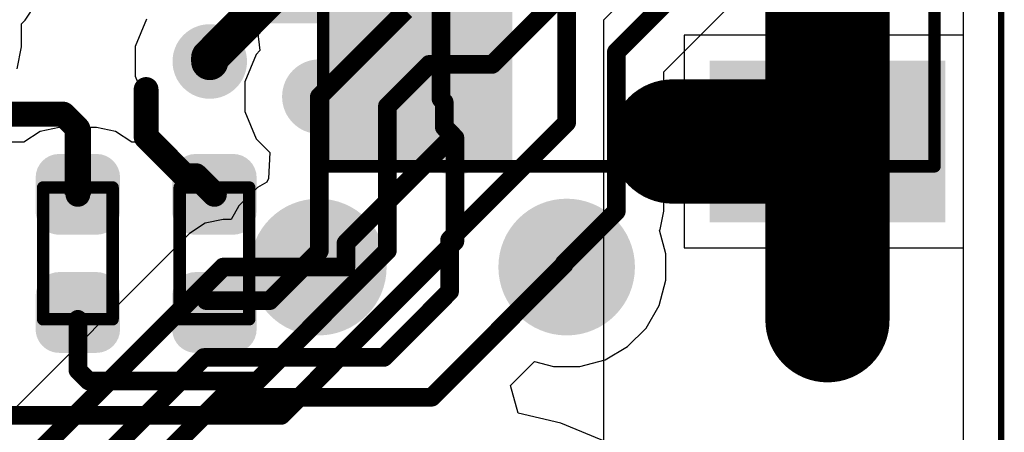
# Model space of a CAD drawing. Header units: inches. Extents: x 0 to 41, y 0 to 25.4.
# Tile 12 of 18: x 33.1 to 41, y 7.5 to 10.9. Entities that reach past the tile are written whole.
import ezdxf

# ---------------------------------------------------------------- set-up
doc = ezdxf.new("R2010")
doc.units = ezdxf.units.IN
for name, color, linetype in [('Board', 56, 'Continuous'), ('BOTTOM', 5, 'Continuous'), ('Bottom Solder', 6, 'Continuous'), ('TOP', 1, 'Continuous'), ('Top Assembly', 56, 'Continuous'), ('Top Solder', 216, 'Continuous'), ('Via Holes', 16, 'Continuous')]:
    doc.layers.add(name, color=color, linetype=linetype)

# ---------------------------------------------------------------- blocks, each defined once
blk = doc.blocks.new('RES_0402_3381')
at = {"layer": 'TOP'}
h = blk.add_hatch(color=1, dxfattribs=at)
edge = h.paths.add_edge_path()
edge.add_arc((-0.3403, -0.1498), 0.1402, 270, 360)
edge.add_line((-0.2, -0.1498), (-0.2, 0.1498))
edge.add_arc((-0.3403, 0.1498), 0.1402, 0, 90)
edge.add_line((-0.3403, 0.29), (-0.6098, 0.29))
edge.add_arc((-0.6098, 0.1498), 0.1402, 90, 180)
edge.add_line((-0.75, 0.1498), (-0.75, -0.1498))
edge.add_arc((-0.6098, -0.1498), 0.1402, 180, 270)
edge.add_line((-0.6098, -0.29), (-0.3403, -0.29))
h = blk.add_hatch(color=1, dxfattribs=at)
edge = h.paths.add_edge_path()
edge.add_arc((0.3403, 0.1498), 0.1402, 90, 180)
edge.add_line((0.2, 0.1498), (0.2, -0.1498))
edge.add_arc((0.3403, -0.1498), 0.1402, 180, 270)
edge.add_line((0.3403, -0.29), (0.6098, -0.29))
edge.add_arc((0.6098, -0.1498), 0.1402, 270, 360)
edge.add_line((0.75, -0.1498), (0.75, 0.1498))
edge.add_arc((0.6098, 0.1498), 0.1402, 0, 90)
edge.add_line((0.6098, 0.29), (0.3403, 0.29))
at = {"layer": 'Top Solder'}
h = blk.add_hatch(color=216, dxfattribs=at)
edge = h.paths.add_edge_path()
edge.add_arc((-0.3403, -0.1498), 0.1902, 270, 360)
edge.add_line((-0.15, -0.1498), (-0.15, 0.1498))
edge.add_arc((-0.3403, 0.1498), 0.1902, 0, 90)
edge.add_line((-0.3403, 0.34), (-0.6098, 0.34))
edge.add_arc((-0.6098, 0.1498), 0.1902, 90, 180)
edge.add_line((-0.8, 0.1498), (-0.8, -0.1498))
edge.add_arc((-0.6098, -0.1498), 0.1902, 180, 270)
edge.add_line((-0.6098, -0.34), (-0.3403, -0.34))
h = blk.add_hatch(color=216, dxfattribs=at)
edge = h.paths.add_edge_path()
edge.add_arc((0.3403, 0.1498), 0.1902, 90, 180)
edge.add_line((0.15, 0.1498), (0.15, -0.1498))
edge.add_arc((0.3403, -0.1498), 0.1902, 180, 270)
edge.add_line((0.3403, -0.34), (0.6098, -0.34))
edge.add_arc((0.6098, -0.1498), 0.1902, 270, 360)
edge.add_line((0.8, -0.1498), (0.8, 0.1498))
edge.add_arc((0.6098, 0.1498), 0.1902, 0, 90)
edge.add_line((0.6098, 0.34), (0.3403, 0.34))
at = {"layer": 'Top Assembly', "const_width": 0.1}
for points in [[(-0.53, -0.28), (-0.53, 0.28)], [(-0.53, 0.28), (0.53, 0.28)], [(0.53, -0.28), (0.53, 0.28)], [(0.53, -0.28), (-0.53, -0.28)]]:
    blk.add_lwpolyline(points, dxfattribs=at)
at = {"layer": 'Top Assembly', "const_width": 0.05}
for points in [[(-0.555, 0.28, 1), (-0.505, 0.28, 1)], [(-0.555, 0.28, 1), (-0.505, 0.28, 1)], [(0.505, 0.28, 1), (0.555, 0.28, 1)], [(0.505, 0.28, 1), (0.555, 0.28, 1)], [(-0.555, -0.28, 1), (-0.505, -0.28, 1)], [(-0.555, -0.28, 1), (-0.505, -0.28, 1)], [(0.505, -0.28, 1), (0.555, -0.28, 1)], [(0.505, -0.28, 1), (0.555, -0.28, 1)]]:
    blk.add_lwpolyline(points, format="xyb", close=True, dxfattribs=at)
blk = doc.blocks.new('RES_0402_3384')
at = {"layer": 'TOP'}
h = blk.add_hatch(color=1, dxfattribs=at)
edge = h.paths.add_edge_path()
edge.add_arc((-0.3403, -0.1498), 0.1402, 270, 360)
edge.add_line((-0.2, -0.1498), (-0.2, 0.1498))
edge.add_arc((-0.3403, 0.1498), 0.1402, 0, 90)
edge.add_line((-0.3403, 0.29), (-0.6098, 0.29))
edge.add_arc((-0.6098, 0.1498), 0.1402, 90, 180)
edge.add_line((-0.75, 0.1498), (-0.75, -0.1498))
edge.add_arc((-0.6098, -0.1498), 0.1402, 180, 270)
edge.add_line((-0.6098, -0.29), (-0.3403, -0.29))
h = blk.add_hatch(color=1, dxfattribs=at)
edge = h.paths.add_edge_path()
edge.add_arc((0.3403, 0.1498), 0.1402, 90, 180)
edge.add_line((0.2, 0.1498), (0.2, -0.1498))
edge.add_arc((0.3403, -0.1498), 0.1402, 180, 270)
edge.add_line((0.3403, -0.29), (0.6098, -0.29))
edge.add_arc((0.6098, -0.1498), 0.1402, 270, 360)
edge.add_line((0.75, -0.1498), (0.75, 0.1498))
edge.add_arc((0.6098, 0.1498), 0.1402, 0, 90)
edge.add_line((0.6098, 0.29), (0.3403, 0.29))
at = {"layer": 'Top Solder'}
h = blk.add_hatch(color=216, dxfattribs=at)
edge = h.paths.add_edge_path()
edge.add_arc((-0.3403, -0.1498), 0.1902, 270, 360)
edge.add_line((-0.15, -0.1498), (-0.15, 0.1498))
edge.add_arc((-0.3403, 0.1498), 0.1902, 0, 90)
edge.add_line((-0.3403, 0.34), (-0.6098, 0.34))
edge.add_arc((-0.6098, 0.1498), 0.1902, 90, 180)
edge.add_line((-0.8, 0.1498), (-0.8, -0.1498))
edge.add_arc((-0.6098, -0.1498), 0.1902, 180, 270)
edge.add_line((-0.6098, -0.34), (-0.3403, -0.34))
h = blk.add_hatch(color=216, dxfattribs=at)
edge = h.paths.add_edge_path()
edge.add_arc((0.3403, 0.1498), 0.1902, 90, 180)
edge.add_line((0.15, 0.1498), (0.15, -0.1498))
edge.add_arc((0.3403, -0.1498), 0.1902, 180, 270)
edge.add_line((0.3403, -0.34), (0.6098, -0.34))
edge.add_arc((0.6098, -0.1498), 0.1902, 270, 360)
edge.add_line((0.8, -0.1498), (0.8, 0.1498))
edge.add_arc((0.6098, 0.1498), 0.1902, 0, 90)
edge.add_line((0.6098, 0.34), (0.3403, 0.34))
at = {"layer": 'Top Assembly', "const_width": 0.1}
for points in [[(-0.53, -0.28), (-0.53, 0.28)], [(-0.53, 0.28), (0.53, 0.28)], [(0.53, -0.28), (0.53, 0.28)], [(0.53, -0.28), (-0.53, -0.28)]]:
    blk.add_lwpolyline(points, dxfattribs=at)
at = {"layer": 'Top Assembly', "const_width": 0.05}
for points in [[(-0.555, 0.28, 1), (-0.505, 0.28, 1)], [(-0.555, 0.28, 1), (-0.505, 0.28, 1)], [(0.505, 0.28, 1), (0.555, 0.28, 1)], [(0.505, 0.28, 1), (0.555, 0.28, 1)], [(-0.555, -0.28, 1), (-0.505, -0.28, 1)], [(-0.555, -0.28, 1), (-0.505, -0.28, 1)], [(0.505, -0.28, 1), (0.555, -0.28, 1)], [(0.505, -0.28, 1), (0.555, -0.28, 1)]]:
    blk.add_lwpolyline(points, format="xyb", close=True, dxfattribs=at)
blk = doc.blocks.new('SM04B_SRSS_TB_LF__SN__F_________1_3389')
at = {"layer": 'TOP'}
for points in [[(-3.4, 2.8375), (-2.2, 2.8375), (-2.2, 1.0375), (-3.4, 1.0375)], [(2.2, 2.8375), (3.4, 2.8375), (3.4, 1.0375), (2.2, 1.0375)], [(-1.8, -1.1625), (-1.2, -1.1625), (-1.2, -2.7125), (-1.8, -2.7125)], [(-0.8, -1.1625), (-0.2, -1.1625), (-0.2, -2.7125), (-0.8, -2.7125)], [(0.2, -1.1625), (0.8, -1.1625), (0.8, -2.7125), (0.2, -2.7125)], [(1.2, -1.1625), (1.8, -1.1625), (1.8, -2.7125), (1.2, -2.7125)]]:
    blk.add_hatch(color=1, dxfattribs=at).paths.add_polyline_path(points)
at = {"layer": 'Top Assembly'}
blk.add_hatch(color=56, dxfattribs=at).paths.add_polyline_path([(1.5, -2.125), (3, -2.125), (3, -0.6), (1.5, -0.6)])
at = {"layer": 'Top Solder'}
for points in [[(-3.45, 2.8875), (-2.15, 2.8875), (-2.15, 0.9875), (-3.45, 0.9875)], [(2.15, 2.8875), (3.45, 2.8875), (3.45, 0.9875), (2.15, 0.9875)], [(-1.85, -1.1125), (-1.15, -1.1125), (-1.15, -2.7625), (-1.85, -2.7625)], [(-0.85, -1.1125), (-0.15, -1.1125), (-0.15, -2.7625), (-0.85, -2.7625)], [(0.15, -1.1125), (0.85, -1.1125), (0.85, -2.7625), (0.15, -2.7625)], [(1.15, -1.1125), (1.85, -1.1125), (1.85, -2.7625), (1.15, -2.7625)]]:
    blk.add_hatch(color=216, dxfattribs=at).paths.add_polyline_path(points)
at = {"layer": 'Top Assembly', "const_width": 0.1}
for points in [[(-3, -2.125), (-3, 2.8)], [(0.675, 2.8), (-3, 2.8)], [(3, 2.8), (0.675, 2.8)], [(3, -2.125), (3, 2.8)], [(-3, -2.125), (0, -2.125)], [(3, -2.125), (0, -2.125)]]:
    blk.add_lwpolyline(points, dxfattribs=at)
at = {"layer": 'Top Assembly', "const_width": 0.05}
for points in [[(-3.025, 2.8, 1), (-2.975, 2.8, 1)], [(-3.025, 2.8, 1), (-2.975, 2.8, 1)], [(0.65, 2.8, 1), (0.7, 2.8, 1)], [(0.65, 2.8, 1), (0.7, 2.8, 1)], [(2.975, 2.8, 1), (3.025, 2.8, 1)], [(2.975, 2.8, 1), (3.025, 2.8, 1)], [(-3.025, -2.125, 1), (-2.975, -2.125, 1)], [(-3.025, -2.125, 1), (-2.975, -2.125, 1)], [(-0.025, -2.125, 1), (0.025, -2.125, 1)], [(-0.025, -2.125, 1), (0.025, -2.125, 1)], [(2.975, -2.125, 1), (3.025, -2.125, 1)], [(2.975, -2.125, 1), (3.025, -2.125, 1)]]:
    blk.add_lwpolyline(points, format="xyb", close=True, dxfattribs=at)
blk = doc.blocks.new('TP_1_00MM_B_3400')
at = {"layer": 'BOTTOM'}
h = blk.add_hatch(color=5, dxfattribs=at)
edge = h.paths.add_edge_path()
edge.add_arc((0, 0), 0.5, 0, 360)
at = {"layer": 'Bottom Solder'}
h = blk.add_hatch(color=6, dxfattribs=at)
edge = h.paths.add_edge_path()
edge.add_arc((0, 0), 0.55, 0, 360)
blk = doc.blocks.new('TP_1_00MM_B_3405')
at = {"layer": 'BOTTOM'}
h = blk.add_hatch(color=5, dxfattribs=at)
edge = h.paths.add_edge_path()
edge.add_arc((0, 0), 0.5, 0, 360)
at = {"layer": 'Bottom Solder'}
h = blk.add_hatch(color=6, dxfattribs=at)
edge = h.paths.add_edge_path()
edge.add_arc((0, 0), 0.55, 0, 360)

msp = doc.modelspace()

# ---------------------------------------------------------------- hatches: boundary and pattern name
at = {"layer": 'BOTTOM'}
h = msp.add_hatch(color=5, dxfattribs=at)
edge = h.paths.add_edge_path()
edge.add_arc((34.6254, 10.5236), 0.3, 0, 360)
h = msp.add_hatch(color=5, dxfattribs=at)
edge = h.paths.add_edge_path()
edge.add_arc((35.5079, 10.2408), 0.3, 0, 360)
h = msp.add_hatch(color=5, dxfattribs=at)
edge = h.paths.add_edge_path()
edge.add_arc((36.6, 9.91), 0.3, 0, 360)
at = {"layer": 'TOP'}
h = msp.add_hatch(color=1, dxfattribs=at)
edge = h.paths.add_edge_path()
edge.add_arc((34.6254, 10.5236), 0.3, 0, 360)
h = msp.add_hatch(color=1, dxfattribs=at)
edge = h.paths.add_edge_path()
edge.add_arc((35.5079, 10.2408), 0.3, 0, 360)
h = msp.add_hatch(color=1, dxfattribs=at)
edge = h.paths.add_edge_path()
edge.add_arc((36.6, 9.91), 0.3, 0, 360)
at = {"layer": 'Via Holes'}
h = msp.add_hatch(color=7, dxfattribs=at)
edge = h.paths.add_edge_path()
edge.add_arc((34.6254, 10.5236), 0.15, 0, 360)
h = msp.add_hatch(color=7, dxfattribs=at)
edge = h.paths.add_edge_path()
edge.add_arc((35.5079, 10.2408), 0.15, 0, 360)
h = msp.add_hatch(color=7, dxfattribs=at)
edge = h.paths.add_edge_path()
edge.add_arc((36.6, 9.91), 0.15, 0, 360)

# ---------------------------------------------------------------- linework, layer by layer
at = {"layer": 'Board', "const_width": 0.05}
msp.add_lwpolyline([(41, 4.5), (41, 20.86)], dxfattribs=at)
at = {"layer": 'BOTTOM'}
for p, q in [((40.6941, 20.86), (40.6941, 4.5)), ((38.2823, 10.4416), (38.9894, 11.1487)), ((34.8599, 10.9188), (35.0088, 10.7699)), ((35.0088, 10.7699), (35.0297, 10.6111)), ((34.9993, 10.5806), (34.9079, 10.3601)), ((35.0297, 10.6111), (34.9993, 10.5806)), ((38.2823, 9.3186), (38.2823, 10.4416)), ((34.9079, 10.3601), (34.9079, 10.1214)), ((34.9079, 10.1214), (34.9993, 9.9009)), ((34.9993, 9.9009), (35.1091, 9.791)), ((35.1091, 9.791), (35.0986, 9.5835)), ((35.0848, 9.554), (35.0088, 9.5102)), ((35.0986, 9.5835), (35.0848, 9.554)), ((35.0088, 9.5102), (34.8599, 9.3612)), ((34.8599, 9.3612), (34.797, 9.2524)), ((38.2532, 9.1723), (38.2823, 9.3186)), ((34.5872, 9.2233), (34.4631, 9.1404)), ((34.7335, 9.2524), (34.5872, 9.2233)), ((34.797, 9.2524), (34.7335, 9.2524)), ((34.4631, 9.1404), (30.1086, 4.7858)), ((38.249, 9.1659), (38.2532, 9.1723)), ((38.3, 8.9753), (38.249, 9.1659)), ((38.3, 8.7647), (38.3, 8.9753)), ((38.2455, 8.5612), (38.3, 8.7647)), ((38.1402, 8.3788), (38.2455, 8.5612)), ((37.9912, 8.2299), (38.1402, 8.3788)), ((37.8088, 8.1245), (37.9912, 8.2299)), ((37.0474, 7.9167), (37.2417, 8.111)), ((37.2417, 8.111), (37.3947, 8.07)), ((37.6053, 8.07), (37.8088, 8.1245)), ((37.3947, 8.07), (37.6053, 8.07)), ((37.1096, 7.696), (37.0474, 7.9167)), ((37.4532, 7.6136), (37.1096, 7.696)), ((37.9004, 7.4283), (37.4532, 7.6136))]:
    msp.add_line(p, q, dxfattribs=at)
at = {"layer": 'BOTTOM', "const_width": 0.15}
for points in [[(36.4878, 10.2229), (36.4878, 11.8967)], [(37.5, 10.0317), (37.5, 11.41)], [(37.9, 10.6), (38.719, 11.419)], [(35.5079, 10.2408), (36.202, 10.9349)], [(37.9, 9.3186), (37.9, 10.6)], [(36.4878, 10.2229), (36.5139, 10.1967)], [(36.5139, 9.9961), (36.5139, 10.1967)], [(36.5572, 9.0889), (37.5, 10.0317)], [(36.5139, 9.9961), (36.6, 9.91)], [(35.7224, 9.0623), (36.57, 9.91)], [(36.57, 9.91), (36.6, 9.91)], [(37.48, 8.8986), (37.9, 9.3186)], [(35.7224, 8.87), (35.7224, 9.0623)], [(36.5572, 8.6731), (36.5572, 9.0889)], [(36.4129, 7.8229), (37.48, 8.89)], [(37.48, 8.89), (37.48, 8.8986)], [(30.2669, 4.4035), (34.7335, 8.87)], [(34.7335, 8.87), (35.5, 8.87)], [(35.5, 8.87), (35.7224, 8.87)], [(36.0268, 8.1427), (36.5572, 8.6731)], [(30.5619, 4.1265), (34.5781, 8.1427)], [(34.5781, 8.1427), (36.0268, 8.1427)], [(30.7509, 3.8495), (34.7243, 7.8229)], [(34.7243, 7.8229), (36.4129, 7.8229)]]:
    msp.add_lwpolyline(points, dxfattribs=at)
at = {"layer": 'BOTTOM', "const_width": 0.075}
for points in [[(37.8625, 10.6, 1), (37.9375, 10.6, 1)], [(37.8625, 10.6, 1), (37.9375, 10.6, 1)], [(35.4704, 10.2408, 1), (35.5454, 10.2408, 1)], [(36.4502, 10.2229, 1), (36.5253, 10.2229, 1)], [(36.4502, 10.2229, 1), (36.5253, 10.2229, 1)], [(36.4764, 10.1967, 1), (36.5514, 10.1967, 1)], [(36.4764, 10.1967, 1), (36.5514, 10.1967, 1)], [(37.4625, 10.0317, 1), (37.5375, 10.0317, 1)], [(37.4625, 10.0317, 1), (37.5375, 10.0317, 1)], [(36.4764, 9.9961, 1), (36.5514, 9.9961, 1)], [(36.4764, 9.9961, 1), (36.5514, 9.9961, 1)], [(36.5325, 9.91, 1), (36.6075, 9.91, 1)], [(36.5325, 9.91, 1), (36.6075, 9.91, 1)], [(36.5625, 9.91, 1), (36.6375, 9.91, 1)], [(36.5625, 9.91, 1), (36.6375, 9.91, 1)], [(37.8625, 9.3186, 1), (37.9375, 9.3186, 1)], [(37.8625, 9.3186, 1), (37.9375, 9.3186, 1)], [(35.6849, 9.0623, 1), (35.7599, 9.0623, 1)], [(35.6849, 9.0623, 1), (35.7599, 9.0623, 1)], [(36.5197, 9.0889, 1), (36.5947, 9.0889, 1)], [(36.5197, 9.0889, 1), (36.5947, 9.0889, 1)], [(37.4425, 8.8986, 1), (37.5175, 8.8986, 1)], [(37.4425, 8.8986, 1), (37.5175, 8.8986, 1)], [(37.4425, 8.89, 1), (37.5175, 8.89, 1)], [(37.4425, 8.89, 1), (37.5175, 8.89, 1)], [(34.696, 8.87, 1), (34.771, 8.87, 1)], [(34.696, 8.87, 1), (34.771, 8.87, 1)], [(35.4625, 8.87, 1), (35.5375, 8.87, 1)], [(35.4625, 8.87, 1), (35.5375, 8.87, 1)], [(35.6849, 8.87, 1), (35.7599, 8.87, 1)], [(35.6849, 8.87, 1), (35.7599, 8.87, 1)], [(36.5197, 8.6731, 1), (36.5947, 8.6731, 1)], [(36.5197, 8.6731, 1), (36.5947, 8.6731, 1)], [(34.5406, 8.1427, 1), (34.6156, 8.1427, 1)], [(34.5406, 8.1427, 1), (34.6156, 8.1427, 1)], [(35.9893, 8.1427, 1), (36.0643, 8.1427, 1)], [(35.9893, 8.1427, 1), (36.0643, 8.1427, 1)], [(34.6868, 7.8229, 1), (34.7618, 7.8229, 1)], [(34.6868, 7.8229, 1), (34.7618, 7.8229, 1)], [(36.3754, 7.8229, 1), (36.4504, 7.8229, 1)], [(36.3754, 7.8229, 1), (36.4504, 7.8229, 1)]]:
    msp.add_lwpolyline(points, format="xyb", close=True, dxfattribs=at)
at = {"layer": 'TOP'}
for p, q in [((40.6941, 14.626), (40.6941, 10.734)), ((33.1383, 10.8565), (33.2267, 10.9888)), ((37.8, 10.8593), (37.9334, 10.9927)), ((33.1089, 10.8271), (33.1383, 10.8565)), ((33.1089, 10.6408), (33.1089, 10.8271)), ((33.1383, 10.8565), (33.1383, 10.8565)), ((34.1168, 10.8635), (34.0254, 10.6429)), ((37.8, 7.4699), (37.8, 10.8593)), ((39.5005, 10.734), (38.4465, 10.734)), ((38.4465, 10.734), (38.4465, 9.98)), ((39.5005, 9.98), (39.5005, 10.734)), ((40.6941, 10.734), (39.7005, 10.734)), ((39.7005, 10.734), (39.7005, 9.88)), ((33.0739, 10.4649), (33.1089, 10.6408)), ((34.0254, 10.6429), (34.0254, 10.4042)), ((34.0254, 10.4042), (34.1168, 10.1837)), ((34.1168, 10.1837), (34.2032, 10.0973)), ((34.2059, 10.074), (34.0277, 9.874)), ((34.2032, 10.0973), (34.2059, 10.074)), ((33.2594, 9.9611), (33.129, 9.874)), ((33.4133, 9.9917), (33.2594, 9.9611)), ((33.463, 9.9917), (33.4133, 9.9917)), ((33.463, 9.455), (33.463, 9.9917)), ((33.7128, 9.9917), (33.663, 9.9917)), ((33.663, 9.9917), (33.663, 9.455)), ((33.8666, 9.9611), (33.7128, 9.9917)), ((33.997, 9.874), (33.8666, 9.9611)), ((38.4465, 9.98), (39.5005, 9.98)), ((33.129, 9.874), (32.897, 9.874)), ((34.0277, 9.874), (33.997, 9.874)), ((39.7005, 9.88), (39.7005, 9.026)), ((39.5005, 9.78), (38.4465, 9.78)), ((38.4465, 9.78), (38.4465, 9.026)), ((39.5005, 9.026), (39.5005, 9.78)), ((33.663, 9.455), (33.463, 9.455)), ((38.4465, 9.026), (39.5005, 9.026)), ((39.7005, 9.026), (40.6941, 9.026)), ((40.6941, 9.026), (40.6941, 4.5))]:
    msp.add_line(p, q, dxfattribs=at)
for points, const_width in [([(39.6005, 9.88), (39.6005, 13.3)], 1), ([(34.6254, 10.5549), (35.2505, 11.18)], 0.3), ([(36.9, 10.5), (37.663, 11.263)], 0.15), ([(34.6254, 10.5236), (34.6254, 10.5549)], 0.3), ([(36.0559, 10.1639), (36.392, 10.5)], 0.15), ([(36.392, 10.5), (36.9, 10.5)], 0.15), ([(34.1127, 9.9163), (34.1127, 10.2981)], 0.2), ([(35.5079, 8.9991), (35.5079, 10.2408)], 0.15), ([(38.3533, 9.88), (39.6005, 9.88)], 1), ([(39.6005, 8.4425), (39.6005, 9.88)], 1), ([(36.0559, 9.0016), (36.0559, 10.1639)], 0.15), ([(31.9984, 10.1), (33.4459, 10.1)], 0.2), ([(33.4459, 10.1), (33.563, 9.9828)], 0.2), ([(33.563, 9.455), (33.563, 9.9828)], 0.2), ([(34.1127, 9.9163), (34.4238, 9.6052)], 0.2), ([(36.6, 9.0764), (36.6, 9.91)], 0.15), ([(34.4238, 9.6052), (34.5129, 9.6052)], 0.2), ([(34.5129, 9.6052), (34.663, 9.455)], 0.2), ([(35.1998, 7.6762), (36.6, 9.0764)], 0.15), ([(35.0075, 7.9532), (36.0559, 9.0016)], 0.15), ([(35.1088, 8.6), (35.5079, 8.9991)], 0.15), ([(34.5974, 8.6), (35.1088, 8.6)], 0.15), ([(33.563, 8.0411), (33.563, 8.45)], 0.15), ([(33.563, 8.0411), (33.6509, 7.9532)], 0.15), ([(33.6509, 7.9532), (35.0075, 7.9532)], 0.15), ([(32.7135, 7.6762), (35.1998, 7.6762)], 0.15)]:
    msp.add_lwpolyline(points, dxfattribs=dict(at, const_width=const_width))
for points, const_width in [([(34.5504, 10.5549, 1), (34.7004, 10.5549, 1)], 0.15), ([(34.5504, 10.5549, 1), (34.7004, 10.5549, 1)], 0.15), ([(34.5504, 10.5236, 1), (34.7004, 10.5236, 1)], 0.15), ([(36.3545, 10.5, 1), (36.4295, 10.5, 1)], 0.075), ([(36.3545, 10.5, 1), (36.4295, 10.5, 1)], 0.075), ([(36.8625, 10.5, 1), (36.9375, 10.5, 1)], 0.075), ([(36.8625, 10.5, 1), (36.9375, 10.5, 1)], 0.075), ([(34.0627, 10.2981, 1), (34.1627, 10.2981, 1)], 0.1), ([(35.4704, 10.2408, 1), (35.5454, 10.2408, 1)], 0.075), ([(38.1033, 9.88, 1), (38.6033, 9.88, 1)], 0.5), ([(39.3505, 9.88, 1), (39.8505, 9.88, 1)], 0.5), ([(39.3505, 9.88, 1), (39.8505, 9.88, 1)], 0.5), ([(39.3505, 9.88, 1), (39.8505, 9.88, 1)], 0.5), ([(36.0184, 10.1639, 1), (36.0934, 10.1639, 1)], 0.075), ([(36.0184, 10.1639, 1), (36.0934, 10.1639, 1)], 0.075), ([(33.3959, 10.1, 1), (33.4959, 10.1, 1)], 0.1), ([(33.3959, 10.1, 1), (33.4959, 10.1, 1)], 0.1), ([(33.513, 9.9828, 1), (33.613, 9.9828, 1)], 0.1), ([(33.513, 9.9828, 1), (33.613, 9.9828, 1)], 0.1), ([(34.0627, 9.9163, 1), (34.1627, 9.9163, 1)], 0.1), ([(34.0627, 9.9163, 1), (34.1627, 9.9163, 1)], 0.1), ([(36.5625, 9.91, 1), (36.6375, 9.91, 1)], 0.075), ([(34.3738, 9.6052, 1), (34.4738, 9.6052, 1)], 0.1), ([(34.3738, 9.6052, 1), (34.4738, 9.6052, 1)], 0.1), ([(34.4629, 9.6052, 1), (34.5629, 9.6052, 1)], 0.1), ([(34.4629, 9.6052, 1), (34.5629, 9.6052, 1)], 0.1), ([(33.513, 9.455, 1), (33.613, 9.455, 1)], 0.1), ([(34.613, 9.455, 1), (34.713, 9.455, 1)], 0.1), ([(36.5625, 9.0764, 1), (36.6375, 9.0764, 1)], 0.075), ([(36.5625, 9.0764, 1), (36.6375, 9.0764, 1)], 0.075), ([(35.4704, 8.9991, 1), (35.5454, 8.9991, 1)], 0.075), ([(35.4704, 8.9991, 1), (35.5454, 8.9991, 1)], 0.075), ([(36.0184, 9.0016, 1), (36.0934, 9.0016, 1)], 0.075), ([(36.0184, 9.0016, 1), (36.0934, 9.0016, 1)], 0.075), ([(39.3505, 8.4425, 1), (39.8505, 8.4425, 1)], 0.5), ([(34.5599, 8.6, 1), (34.6349, 8.6, 1)], 0.075), ([(35.0713, 8.6, 1), (35.1463, 8.6, 1)], 0.075), ([(35.0713, 8.6, 1), (35.1463, 8.6, 1)], 0.075), ([(33.5255, 8.45, 1), (33.6005, 8.45, 1)], 0.075), ([(33.5255, 8.0411, 1), (33.6005, 8.0411, 1)], 0.075), ([(33.5255, 8.0411, 1), (33.6005, 8.0411, 1)], 0.075), ([(33.6134, 7.9532, 1), (33.6884, 7.9532, 1)], 0.075), ([(33.6134, 7.9532, 1), (33.6884, 7.9532, 1)], 0.075), ([(34.97, 7.9532, 1), (35.045, 7.9532, 1)], 0.075), ([(34.97, 7.9532, 1), (35.045, 7.9532, 1)], 0.075), ([(35.1623, 7.6762, 1), (35.2373, 7.6762, 1)], 0.075), ([(35.1623, 7.6762, 1), (35.2373, 7.6762, 1)], 0.075)]:
    msp.add_lwpolyline(points, format="xyb", close=True, dxfattribs=dict(at, const_width=const_width))

# ---------------------------------------------------------------- block references
for name, p, rotation in [('SM04B_SRSS_TB_LF__SN__F_________1_3389', (37.663, 12.68), 270), ('RES_0402_3384', (33.563, 8.98), 270), ('RES_0402_3381', (34.663, 8.98), 270), ('TP_1_00MM_B_3400', (35.5, 8.87), 180), ('TP_1_00MM_B_3405', (37.5, 8.87), 180)]:
    msp.add_blockref(name, p, dxfattribs=dict(rotation=rotation))

doc.saveas('drawing.dxf')
